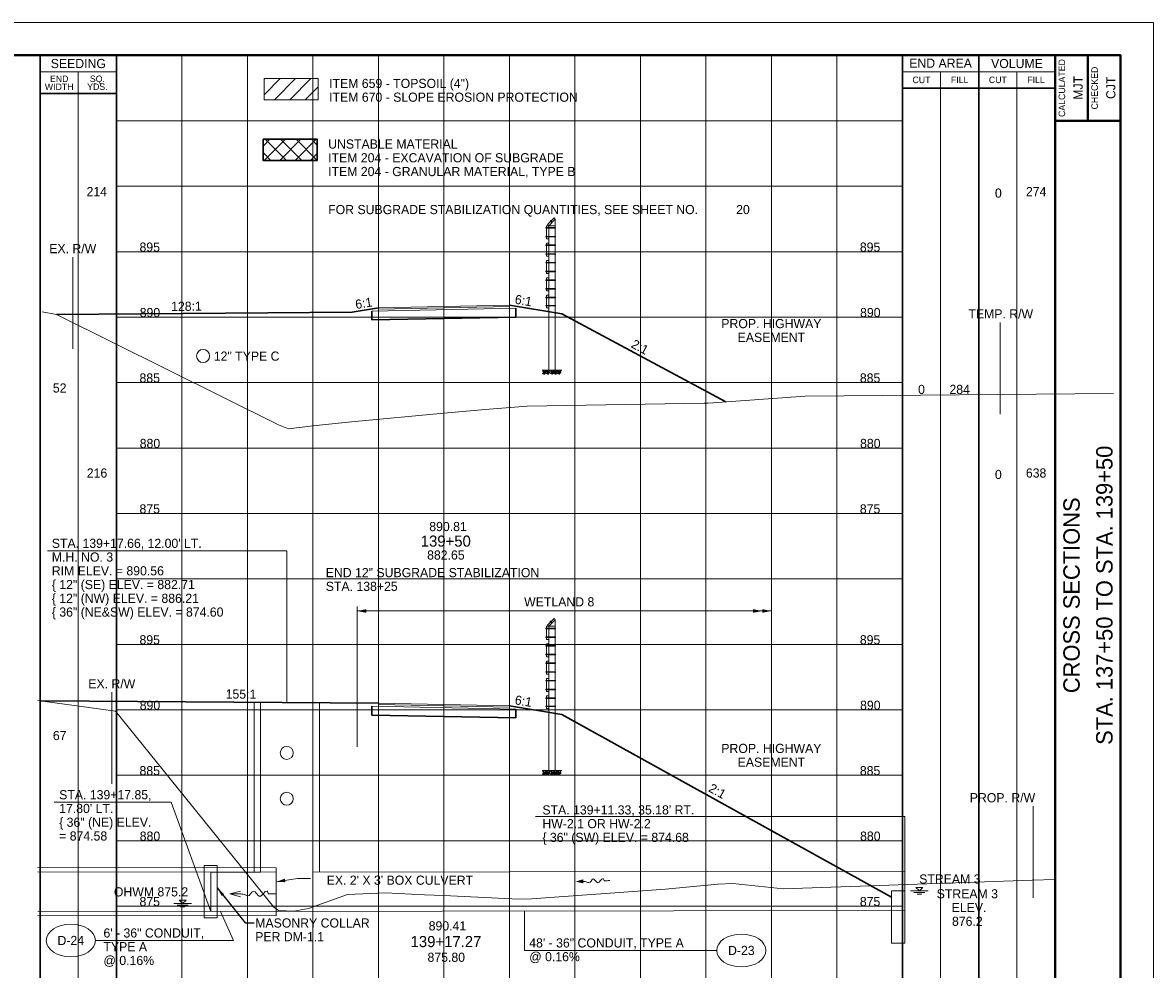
# Paper-space layout 'Layout1' of a CAD drawing. Header units: feet. Extents: x -1005 to 2379, y -670 to 6548.
# Tile 62 of 69: x 74 to 160, y 3945 to 4018. Entities that reach past the tile are written whole.
import ezdxf
from ezdxf.enums import TextEntityAlignment as Align

# ---------------------------------------------------------------- set-up
doc = ezdxf.new("R2010")
doc.units = ezdxf.units.FT
doc.header["$LTSCALE"] = 5
doc.header["$MEASUREMENT"] = 0
for name, pattern in [('DGN Style 2', [150.837143, 90.502286, -60.334857]), ('DGN Style 3', [211.172, 150.837143, -60.334857]), ('DGN Style 5', [105.586, 45.251143, -60.334857]), ('esmtmppr', [5.45, 1, -0.225, -0.225, 4]), ('esmtshpr', [5.35, 1, -0.175, -0.175, 4]), ('fencepr', [1, 0.925, 0.075]), ('rowex', [4.85, 0.8, -0.375, -0.375, 0.8, -0.3, 0.8, -0.3, 0.8, -0.3]), ('rowpr', [5.45, 1, -0.225, -0.225, 4])]:
    doc.linetypes.add(name, pattern=pattern)
for name, color, linetype, lineweight in [('DR_P_Erosion_Control', 7, 'Continuous', 13), ('DR_P_Flow_Arrow', 151, 'Continuous', 13), ('DR_P_Storm_Sewer', 151, 'Continuous', 13), ('DR_P_Text', 7, 'Continuous', 13), ('DR_X_Flow_Arrow', 151, 'Continuous', 0), ('DR_X_Storm_Sewer', 151, 'DGN Style 5', 0), ('DR_X_Text', 7, 'Continuous', 0), ('EV_Ecological_Text', 7, 'Continuous', 13), ('PV_P_Text', 7, 'Continuous', 13), ('RD_P_Cells', 7, 'Continuous', 0), ('RD_P_Fence', 230, 'fencepr', 13), ('RW_P_Esmt_SH', 193, 'esmtshpr', 40), ('RW_P_Esmt_TMP', 193, 'esmtmppr', 40), ('RW_P_Fee_RW', 193, 'rowpr', 40), ('RW_X_Fee_RW', 6, 'rowex', 30), ('SH_Border', 7, 'Continuous', 40), ('SH_Data', 7, 'Continuous', 0), ('SH_Major_Grid_Line', 254, 'Continuous', 13), ('SH_Text', 7, 'Continuous', 13), ('TX_P_20', 7, 'Continuous', 13), ('TX_P_5', 7, 'Continuous', 13), ('TX_X_5', 7, 'Continuous', 0), ('XS_P_Finished_Grade', 3, 'Continuous', 30), ('XS_P_Pavt_Surface', 251, 'Continuous', 13), ('XS_P_Subgrade', 4, 'Continuous', 30), ('XS_P_Undercut', 230, 'Continuous', 30), ('XS_X_Ground_Line', 3, 'DGN Style 2', 13)]:
    doc.layers.add(name, color=color, linetype=linetype, lineweight=lineweight)
doc.layers.add('SH_Cut_Line', color=7, linetype='DGN Style 3', lineweight=0, plot=False)
doc.layers.add('XS_P_Pavt_Layers', color=251, linetype='Continuous', lineweight=0, transparency=0.5)
doc.styles.add('Slanted-Normal LS 0.50', font='font31.shx', dxfattribs={"height": 0.14})
doc.styles.add('Slanted-Sub Title', font='font31.shx', dxfattribs={"height": 0.17})
doc.styles.add('Style-font30', font='font30.shx')
doc.styles.add('Style-font31', font='font31.shx')
doc.styles.add('Style-font70', font='font70.shx')
doc.dimstyles.get("Standard").update_dxf_attribs({"dimtxt": 0.18, "dimasz": 0.18, "dimexe": 0.18, "dimexo": 0.0625, "dimgap": 0.09, "dimtad": 0, "dimtih": 1, "dimtoh": 1, "dimdec": 4, "dimzin": 0, "dimdsep": 46, "dimtxsty": 'Standard', "dimcen": 0.09, "dimadec": 0, "dimazin": 0, "dimtfac": 1, "dimtdec": 4, "dimtofl": 0, "dimtmove": 0, "dimatfit": 3, "dimfxl": 1, "dimtolj": 1, "dimtzin": 0, "dimarcsym": 0})

# ---------------------------------------------------------------- blocks, each defined once
blk = doc.blocks.new('XS POINT_387')
at = {"layer": 'RW_X_Fee_RW', "linetype": 'DGN Style 3', "lineweight": 0}
blk.add_line((0, 3.5), (0, -3.5), dxfattribs=at)
blk = doc.blocks.new('GPKLBL_343')
at = {"layer": 'TX_P_5', "linetype": 'Continuous', "insert": (-0.386, 1.304), "char_height": 0.7, "attachment_point": 1, "rotation": 333.43495, "line_spacing_factor": 0.6, "style": 'Style-font31'}
blk.add_mtext('2:1', dxfattribs=at)
blk = doc.blocks.new('GPKLBL_344')
at = {"layer": 'TX_P_5', "linetype": 'Continuous', "insert": (1.209, 0.965), "char_height": 0.7, "attachment_point": 1, "rotation": 359.6311, "line_spacing_factor": 0.6, "style": 'Style-font31'}
blk.add_mtext('155:1', dxfattribs=at)
blk = doc.blocks.new('DFL-X_4')
at = {"layer": 'DR_X_Flow_Arrow', "color": 151, "linetype": 'Continuous', "lineweight": 0, "flags": 128}
blk.add_lwpolyline([(-0.08, -0.0214), (0, 0), (-0.08, 0.0215)], dxfattribs=at)
at = {"layer": 'DR_X_Flow_Arrow', "color": 151, "linetype": 'Continuous', "lineweight": 0}
blk.add_open_spline([(0, 0), (-0.0277, 0.0001), (-0.0554, 0.0002), (-0.0831, 0.0002), (-0.0943, 0.0003), (-0.1051, 0.005), (-0.116, 0.0077), (-0.1231, 0.0095), (-0.131, 0.0131), (-0.1368, 0.015), (-0.1515, 0.0198), (-0.165, -0.0203), (-0.1792, -0.0217), (-0.1954, -0.0234), (-0.2116, 0.0181), (-0.2278, 0.0195), (-0.2454, 0.0211), (-0.2657, -0.0279), (-0.2837, -0.0217), (-0.2903, -0.0195), (-0.2867, 0.0007), (-0.2951, 0.0006), (-0.3134, 0.0004), (-0.3317, 0.0002), (-0.35, 0)], degree=3, knots=[0, 0, 0, 0, 0.203531, 0.203531, 0.203531, 0.286234, 0.286234, 0.286234, 0.340272, 0.340272, 0.340272, 0.477755, 0.477755, 0.477755, 0.633727, 0.633727, 0.633727, 0.804111, 0.804111, 0.804111, 0.865463, 0.865463, 0.865463, 1, 1, 1, 1], dxfattribs=at)
blk = doc.blocks.new('DFL-P_39')
at = {"layer": 'DR_P_Flow_Arrow', "color": 151, "linetype": 'Continuous', "lineweight": 13}
blk.add_open_spline([(-0.08, 0), (-0.081, 0), (-0.082, 0), (-0.083, 0), (-0.094, 0), (-0.105, 0.005), (-0.116, 0.008), (-0.123, 0.01), (-0.13, 0.013), (-0.137, 0.015), (-0.153, 0.02), (-0.165, -0.02), (-0.179, -0.022), (-0.196, -0.023), (-0.211, 0.018), (-0.228, 0.019), (-0.246, 0.021), (-0.266, -0.028), (-0.284, -0.022), (-0.29, -0.02), (-0.287, 0.001), (-0.295, 0.001), (-0.313, 0), (-0.332, 0), (-0.35, 0)], degree=3, knots=[0, 0, 0, 0, 0.009646, 0.009646, 0.009646, 0.112481, 0.112481, 0.112481, 0.179673, 0.179673, 0.179673, 0.350625, 0.350625, 0.350625, 0.544565, 0.544565, 0.544565, 0.756426, 0.756426, 0.756426, 0.832712, 0.832712, 0.832712, 1, 1, 1, 1], dxfattribs=at)
at = {"layer": 'DR_P_Flow_Arrow', "color": 151, "linetype": 'Continuous', "lineweight": 0, "extrusion": (0, 0, -1)}
blk.add_solid([(0.08, 0.021), (0, 0), (0.08, -0.021)], dxfattribs=at)
blk = doc.blocks.new('GPKLBL_345')
at = {"layer": 'TX_P_5', "linetype": 'Continuous', "insert": (-0.511, 0.978), "char_height": 0.7, "attachment_point": 1, "rotation": 350.53768, "line_spacing_factor": 0.6, "style": 'Style-font31'}
blk.add_mtext('6:1', dxfattribs=at)
blk = doc.blocks.new('XS POINT_388')
at = {"layer": 'RW_P_Esmt_SH', "linetype": 'Continuous', "lineweight": 13}
blk.add_line((0, 3.5), (0, -3.5), dxfattribs=at)
blk = doc.blocks.new('XS POINT_389')
at = {"layer": 'RW_P_Fee_RW', "linetype": 'Continuous', "lineweight": 13}
blk.add_line((0, 3.5), (0, -3.5), dxfattribs=at)
blk = doc.blocks.new('WSELEV_9')
at = {"layer": 'DR_X_Storm_Sewer', "linetype": 'Continuous'}
for p, q in [((-0.135, 0), (0.135, 0)), ((0, 0), (-0.053, 0.053)), ((-0.053, 0.053), (0.053, 0.053)), ((0, 0), (0.053, 0.053)), ((-0.085, -0.025), (0.085, -0.025)), ((-0.035, -0.05), (0.035, -0.05))]:
    blk.add_line(p, q, dxfattribs=at)
blk = doc.blocks.new('WSELEV_10')
at = {"layer": 'DR_X_Storm_Sewer', "linetype": 'Continuous'}
for p, q in [((-0.135, 0), (0.135, 0)), ((0, 0), (-0.053, 0.053)), ((-0.053, 0.053), (0.053, 0.053)), ((0, 0), (0.053, 0.053)), ((-0.085, -0.025), (0.085, -0.025)), ((-0.035, -0.05), (0.035, -0.05))]:
    blk.add_line(p, q, dxfattribs=at)
blk = doc.blocks.new('RCP')
at = {"layer": 'RD_P_Cells'}
for points, knots in [([(0.02, 0.09), (0.03, 0.1), (0.05, 0.11), (0.07, 0.11), (0.07, 0.12), (0.08, 0.1), (0.08, 0.09), (0.08, 0.08), (0.07, 0.07), (0.06, 0.06), (0.05, 0.05), (0.02, 0.04), (0.02, 0.05), (0.01, 0.06), (0.01, 0.07), (0.01, 0.08), (0.01, 0.08), (0.01, 0.08), (0.01, 0.09), (0.02, 0.09), (0.02, 0.09), (0.02, 0.09)], [0, 0, 0, 0, 0.258176, 0.258176, 0.258176, 0.385117, 0.385117, 0.385117, 0.555016, 0.555016, 0.555016, 0.785627, 0.785627, 0.785627, 0.908123, 0.908123, 0.908123, 0.969027, 0.969027, 0.969027, 1, 1, 1, 1]), ([(0.05, 0.33), (0.06, 0.33), (0.06, 0.34), (0.07, 0.34), (0.08, 0.35), (0.09, 0.35), (0.1, 0.35), (0.11, 0.35), (0.12, 0.35), (0.12, 0.34), (0.13, 0.33), (0.13, 0.33), (0.13, 0.32), (0.12, 0.31), (0.12, 0.3), (0.11, 0.29), (0.1, 0.28), (0.09, 0.28), (0.08, 0.28), (0.07, 0.28), (0.05, 0.27), (0.04, 0.28), (0.04, 0.29), (0.03, 0.29), (0.03, 0.3), (0.03, 0.31), (0.04, 0.32), (0.04, 0.32), (0.04, 0.32), (0.04, 0.33), (0.05, 0.33)], [0, 0, 0, 0, 0.107172, 0.107172, 0.107172, 0.224609, 0.224609, 0.224609, 0.311187, 0.311187, 0.311187, 0.390245, 0.390245, 0.390245, 0.521508, 0.521508, 0.521508, 0.650159, 0.650159, 0.650159, 0.785017, 0.785017, 0.785017, 0.874079, 0.874079, 0.874079, 0.953282, 0.953282, 0.953282, 1, 1, 1, 1]), ([(0.16, 0.26), (0.17, 0.26), (0.19, 0.27), (0.2, 0.27), (0.22, 0.27), (0.22, 0.25), (0.23, 0.23), (0.23, 0.22), (0.23, 0.2), (0.22, 0.19), (0.2, 0.18), (0.19, 0.17), (0.17, 0.17), (0.16, 0.16), (0.14, 0.16), (0.13, 0.17), (0.12, 0.17), (0.11, 0.18), (0.11, 0.18), (0.1, 0.2), (0.1, 0.22), (0.11, 0.23), (0.11, 0.24), (0.12, 0.24), (0.13, 0.25), (0.13, 0.25), (0.14, 0.26), (0.15, 0.26), (0.15, 0.26), (0.15, 0.26), (0.16, 0.26)], [0, 0, 0, 0, 0.126661, 0.126661, 0.126661, 0.253188, 0.253188, 0.253188, 0.368171, 0.368171, 0.368171, 0.509113, 0.509113, 0.509113, 0.63015, 0.63015, 0.63015, 0.70369, 0.70369, 0.70369, 0.826515, 0.826515, 0.826515, 0.907901, 0.907901, 0.907901, 0.976801, 0.976801, 0.976801, 1, 1, 1, 1]), ([(0.16, 0.11), (0.17, 0.11), (0.18, 0.11), (0.19, 0.12), (0.21, 0.12), (0.23, 0.12), (0.25, 0.1), (0.26, 0.09), (0.26, 0.07), (0.26, 0.06), (0.25, 0.05), (0.24, 0.03), (0.23, 0.02), (0.21, 0), (0.18, 0), (0.16, 0.01), (0.15, 0.02), (0.13, 0.03), (0.13, 0.05), (0.12, 0.06), (0.13, 0.07), (0.14, 0.08), (0.14, 0.09), (0.14, 0.09), (0.15, 0.1), (0.15, 0.1), (0.15, 0.1), (0.16, 0.11)], [0, 0, 0, 0, 0.098896, 0.098896, 0.098896, 0.24332, 0.24332, 0.24332, 0.355319, 0.355319, 0.355319, 0.496743, 0.496743, 0.496743, 0.673566, 0.673566, 0.673566, 0.816859, 0.816859, 0.816859, 0.906168, 0.906168, 0.906168, 0.969895, 0.969895, 0.969895, 1, 1, 1, 1]), ([(0.29, 0.35), (0.3, 0.35), (0.31, 0.36), (0.32, 0.36), (0.34, 0.36), (0.34, 0.33), (0.34, 0.32), (0.33, 0.31), (0.32, 0.3), (0.31, 0.3), (0.3, 0.29), (0.28, 0.29), (0.27, 0.3), (0.27, 0.31), (0.27, 0.32), (0.27, 0.33), (0.27, 0.33), (0.28, 0.34), (0.28, 0.34), (0.28, 0.35), (0.28, 0.35), (0.29, 0.35)], [0, 0, 0, 0, 0.188286, 0.188286, 0.188286, 0.356428, 0.356428, 0.356428, 0.541746, 0.541746, 0.541746, 0.732506, 0.732506, 0.732506, 0.852511, 0.852511, 0.852511, 0.937171, 0.937171, 0.937171, 1, 1, 1, 1]), ([(0.31, 0.2), (0.32, 0.21), (0.33, 0.21), (0.34, 0.22), (0.35, 0.22), (0.36, 0.2), (0.36, 0.18), (0.37, 0.17), (0.36, 0.16), (0.35, 0.14), (0.34, 0.13), (0.33, 0.13), (0.32, 0.12), (0.31, 0.12), (0.3, 0.12), (0.29, 0.13), (0.28, 0.14), (0.27, 0.15), (0.27, 0.16), (0.28, 0.17), (0.28, 0.19), (0.29, 0.19), (0.29, 0.2), (0.3, 0.2), (0.31, 0.2)], [0, 0, 0, 0, 0.135762, 0.135762, 0.135762, 0.276579, 0.276579, 0.276579, 0.425633, 0.425633, 0.425633, 0.565886, 0.565886, 0.565886, 0.678149, 0.678149, 0.678149, 0.814077, 0.814077, 0.814077, 0.922173, 0.922173, 0.922173, 1, 1, 1, 1])]:
    blk.add_open_spline(points, degree=3, knots=knots, dxfattribs=at)
blk = doc.blocks.new('XS POINT_390')
at = {"layer": 'RW_X_Fee_RW', "linetype": 'DGN Style 3', "lineweight": 0}
blk.add_line((0, 3.5), (0, -3.5), dxfattribs=at)
blk = doc.blocks.new('GPKLBL_346')
at = {"layer": 'TX_P_5', "linetype": 'Continuous', "extrusion": (0, 0, -1), "insert": (-0.462, 0.97), "char_height": 0.7, "attachment_point": 3, "text_direction": (-0.986394, 0.164399, 0), "line_spacing_factor": 0.6, "style": 'Style-font31'}
blk.add_mtext('6:1', dxfattribs=at)
blk = doc.blocks.new('GPKLBL_347')
at = {"layer": 'TX_P_5', "linetype": 'Continuous', "insert": (-1.094, 1.658), "char_height": 0.7, "attachment_point": 1, "rotation": 331.81888, "line_spacing_factor": 0.6, "style": 'Style-font31'}
blk.add_mtext('2:1', dxfattribs=at)
blk = doc.blocks.new('GPKLBL_348')
at = {"layer": 'TX_P_5', "linetype": 'Continuous', "insert": (-0.511, 0.978), "char_height": 0.7, "attachment_point": 1, "rotation": 350.53768, "line_spacing_factor": 0.6, "style": 'Style-font31'}
blk.add_mtext('6:1', dxfattribs=at)
blk = doc.blocks.new('GPKLBL_349')
at = {"layer": 'TX_P_5', "linetype": 'Continuous', "insert": (-2.543, 0.88), "char_height": 0.7, "attachment_point": 1, "rotation": 0.44807, "line_spacing_factor": 0.9, "style": 'Style-font31'}
blk.add_mtext('128:1', dxfattribs=at)
blk = doc.blocks.new('XS POINT_391')
at = {"layer": 'RW_P_Esmt_SH', "linetype": 'Continuous', "lineweight": 13}
blk.add_line((0, 3.5), (0, -3.5), dxfattribs=at)
blk = doc.blocks.new('XS POINT_392')
at = {"layer": 'RW_P_Esmt_TMP', "linetype": 'Continuous', "lineweight": 13}
blk.add_line((0, 3.5), (0, -3.5), dxfattribs=at)

psp = doc.layouts.get("Layout1")

# ---------------------------------------------------------------- hatches: boundary and pattern name
at = {"layer": 'DR_P_Erosion_Control'}
h = psp.add_hatch(dxfattribs=at)
h.set_pattern_fill('HATCH', color=256, style=0, pattern_type=2)
h.set_pattern_definition([(45, (100.7339, 4012.37785), (-0.589255, 0.589255), [])])
h.paths.add_polyline_path([(92.1, 4011.603), (96.24, 4011.603), (96.24, 4013.218), (92.1, 4013.218)])
at = {"layer": 'XS_P_Undercut', "lineweight": 0}
h = psp.add_hatch(dxfattribs=at)
h.set_pattern_fill('CROSSHATCH', color=256, style=0, pattern_type=2)
h.set_pattern_definition([(45, (95.3124, 4003.1025), (-0.58926, 0.58926), []), (315, (95.3124, 4003.1025), (0.58926, 0.58926), [])])
h.paths.add_polyline_path([(92.024, 4006.973), (96.165, 4006.973), (96.165, 4008.588), (92.024, 4008.588)])

# ---------------------------------------------------------------- linework, layer by layer
at = {"layer": 'DR_P_Erosion_Control', "flags": 128}
for points in [[(92.1, 4013.218), (96.24, 4013.218), (96.24, 4011.603), (92.1, 4011.603), (92.1, 4013.218)], [(92.1, 4011.603), (96.24, 4011.603), (96.24, 4013.218), (92.1, 4013.218), (92.1, 4011.603)]]:
    psp.add_lwpolyline(points, close=True, dxfattribs=at)
at = {"layer": 'DR_P_Storm_Sewer'}
for p, q in [((91.333, 3965.555), (91.333, 3952.602)), ((91.333, 3965.555), (96.333, 3965.555)), ((91.833, 3965.555), (91.833, 3952.603)), ((95.832, 3965.555), (95.832, 3952.609)), ((96.333, 3965.555), (96.333, 3952.609)), ((87.522, 3953.102), (87.522, 3949.102)), ((87.522, 3953.102), (88.522, 3953.1)), ((88.013, 3952.597), (91.823, 3952.602)), ((88.022, 3952.598), (88.022, 3949.598)), ((88.522, 3953.1), (88.522, 3949.1)), ((95.823, 3952.609), (141.003, 3952.679)), ((141.012, 3952.679), (141.012, 3949.68)), ((140.013, 3951.179), (141.012, 3951.179)), ((140.013, 3947.179), (140.013, 3951.179)), ((141.012, 3947.179), (141.012, 3951.179)), ((87.522, 3949.102), (88.522, 3949.1)), ((88.022, 3949.598), (141.012, 3949.68)), ((141.012, 3947.179), (140.013, 3947.179))]:
    psp.add_line(p, q, dxfattribs=at)
for centre in [(87.443, 3992.03), (93.833, 3961.71), (93.833, 3958.21)]:
    psp.add_circle(centre, 0.5, dxfattribs=at)
at = {"layer": 'DR_P_Text'}
for p, q in [((75.558, 3977.153), (93.833, 3977.153)), ((93.833, 3965.555), (93.833, 3977.153)), ((76.081, 3957.945), (85.011, 3957.945)), ((88.022, 3949.598), (85.011, 3957.945)), ((112.818, 3956.849), (141.012, 3956.849)), ((141.012, 3952.679), (141.012, 3956.849)), ((89.767, 3947.378), (88.776, 3949.599)), ((111.972, 3946.618), (111.972, 3949.635)), ((79.216, 3947.378), (89.767, 3947.378)), ((111.972, 3946.618), (126.663, 3946.618))]:
    psp.add_line(p, q, dxfattribs=at)
at = {"layer": 'DR_P_Text', "color": 97, "linetype": 'Continuous', "lineweight": 0}
for p in [(93.022, 3951.855), (95.646, 3952.121)]:
    psp.add_line(p, (94.654, 3952.121), dxfattribs=at)
at = {"layer": 'DR_P_Text', "color": 7, "linetype": 'Continuous', "lineweight": 13}
for centre in [(77.341, 3947.378), (128.538, 3946.618)]:
    psp.add_ellipse(centre, major_axis=(1.875, 0), ratio=0.666667, dxfattribs=at)
at = {"layer": 'DR_P_Text', "color": 4, "linetype": 'Continuous', "lineweight": 0}
psp.add_solid([(93.736, 3951.83), (93.022, 3951.855), (93.691, 3952.106)], dxfattribs=at)
at = {"layer": 'DR_X_Storm_Sewer'}
for p, q in [((74.828, 3952.951), (93.023, 3952.923)), ((74.828, 3952.618), (93.022, 3952.59)), ((93.022, 3952.923), (93.022, 3949.257)), ((74.828, 3949.618), (93.022, 3949.59)), ((74.828, 3949.285), (93.022, 3949.257))]:
    psp.add_line(p, q, dxfattribs=at)
at = {"layer": 'EV_Ecological_Text', "color": 97, "linetype": 'Continuous', "lineweight": 0}
for p, q in [((99.207, 3962.185), (99.207, 3972.9)), ((99.207, 3972.55), (130.833, 3972.55))]:
    psp.add_line(p, q, dxfattribs=at)
at = {"layer": 'EV_Ecological_Text', "color": 4, "linetype": 'Continuous', "lineweight": 0}
psp.add_solid([(99.907, 3972.41), (99.207, 3972.55), (99.907, 3972.69)], dxfattribs=at)
at = {"layer": 'EV_Ecological_Text', "color": 4, "linetype": 'Continuous', "lineweight": 0, "extrusion": (0, 0, -1)}
for points in [[(-129.433, 3972.69), (-130.133, 3972.55), (-129.433, 3972.41)], [(-130.133, 3972.69), (-130.833, 3972.55), (-130.133, 3972.41)]]:
    psp.add_solid(points, dxfattribs=at)
at = {"layer": 'RD_P_Fence', "linetype": 'Continuous'}
for p, q in [((114.24, 4002.579), (113.74, 4002.079)), ((114.332, 4001.842), (113.625, 4001.842)), ((114.332, 4001.8), (113.625, 4001.8)), ((113.666, 4001.863), (113.645, 4001.863)), ((113.645, 4001.78), (113.645, 4001.863)), ((113.666, 4001.78), (113.645, 4001.78)), ((113.832, 4001.986), (113.666, 4001.986)), ((113.666, 4000.986), (113.666, 4001.986)), ((114.332, 4002.486), (113.832, 4001.986)), ((113.832, 4001.986), (113.832, 3990.957)), ((114.332, 4001.986), (113.832, 4001.986)), ((113.946, 4002.314), (114.004, 4002.373)), ((114.089, 4002.201), (113.946, 4002.343)), ((113.96, 4002.3), (113.946, 4002.314)), ((114.118, 4002.23), (113.976, 4002.372)), ((114.019, 4002.358), (114.004, 4002.373)), ((114.332, 4002.486), (114.332, 3990.957)), ((114.332, 4001.172), (113.625, 4001.172)), ((114.332, 4001.13), (113.625, 4001.13)), ((113.666, 4001.193), (113.645, 4001.193)), ((113.645, 4001.11), (113.645, 4001.193)), ((113.666, 4001.11), (113.645, 4001.11)), ((113.832, 4000.986), (113.666, 4000.986)), ((114.332, 4000.512), (113.625, 4000.512)), ((114.332, 4000.47), (113.625, 4000.47)), ((113.666, 4000.533), (113.645, 4000.533)), ((113.645, 4000.45), (113.645, 4000.533)), ((113.666, 4000.45), (113.645, 4000.45)), ((113.832, 4000.656), (113.666, 4000.656)), ((113.666, 3999.656), (113.666, 4000.656)), ((114.332, 3999.842), (113.625, 3999.842)), ((114.332, 3999.8), (113.625, 3999.8)), ((114.332, 3999.182), (113.625, 3999.182)), ((114.332, 3999.14), (113.625, 3999.14)), ((113.666, 3999.863), (113.645, 3999.863)), ((113.645, 3999.78), (113.645, 3999.863)), ((113.666, 3999.78), (113.645, 3999.78)), ((113.666, 3999.203), (113.645, 3999.203)), ((113.645, 3999.12), (113.645, 3999.203)), ((113.666, 3999.12), (113.645, 3999.12)), ((113.832, 3999.656), (113.666, 3999.656)), ((113.832, 3999.326), (113.666, 3999.326)), ((113.666, 3998.326), (113.666, 3999.326)), ((114.332, 3998.512), (113.625, 3998.512)), ((114.332, 3998.47), (113.625, 3998.47)), ((113.666, 3998.533), (113.645, 3998.533)), ((113.645, 3998.45), (113.645, 3998.533)), ((113.666, 3998.45), (113.645, 3998.45)), ((113.832, 3998.326), (113.666, 3998.326)), ((114.332, 3997.852), (113.625, 3997.852)), ((114.332, 3997.81), (113.625, 3997.81)), ((113.666, 3997.873), (113.645, 3997.873)), ((113.645, 3997.79), (113.645, 3997.873)), ((113.666, 3997.79), (113.645, 3997.79)), ((113.832, 3997.996), (113.666, 3997.996)), ((113.666, 3996.996), (113.666, 3997.996)), ((114.332, 3997.182), (113.625, 3997.182)), ((114.332, 3997.14), (113.625, 3997.14)), ((114.332, 3996.522), (113.625, 3996.522)), ((113.666, 3997.203), (113.645, 3997.203)), ((113.645, 3997.12), (113.645, 3997.203)), ((113.666, 3997.12), (113.645, 3997.12)), ((113.666, 3996.543), (113.645, 3996.543)), ((113.645, 3996.46), (113.645, 3996.543)), ((113.832, 3996.996), (113.666, 3996.996)), ((113.832, 3996.666), (113.666, 3996.666)), ((113.666, 3995.708), (113.666, 3996.666)), ((114.332, 3996.48), (113.625, 3996.48)), ((114.332, 3995.894), (113.625, 3995.894)), ((114.332, 3995.852), (113.625, 3995.852)), ((113.666, 3996.46), (113.645, 3996.46)), ((113.666, 3995.915), (113.645, 3995.915)), ((113.645, 3995.832), (113.645, 3995.915)), ((113.666, 3995.832), (113.645, 3995.832)), ((113.832, 3995.708), (113.666, 3995.708)), ((114.332, 3990.957), (113.832, 3990.957)), ((114.24, 3971.976), (113.74, 3971.476)), ((114.332, 3971.883), (113.832, 3971.383)), ((113.946, 3971.711), (114.004, 3971.77)), ((114.089, 3971.597), (113.946, 3971.74)), ((113.96, 3971.696), (113.946, 3971.711)), ((114.118, 3971.627), (113.976, 3971.769)), ((114.019, 3971.755), (114.004, 3971.77)), ((114.332, 3971.883), (114.332, 3960.354)), ((114.332, 3971.239), (113.625, 3971.239)), ((114.332, 3971.197), (113.625, 3971.197)), ((113.666, 3971.26), (113.645, 3971.26)), ((113.645, 3971.176), (113.645, 3971.26)), ((113.666, 3971.176), (113.645, 3971.176)), ((113.832, 3971.383), (113.666, 3971.383)), ((113.666, 3970.383), (113.666, 3971.383)), ((113.832, 3971.383), (113.832, 3960.354)), ((114.332, 3971.383), (113.832, 3971.383)), ((114.332, 3970.569), (113.625, 3970.569)), ((114.332, 3970.527), (113.625, 3970.527)), ((114.332, 3969.909), (113.625, 3969.909)), ((114.332, 3969.867), (113.625, 3969.867)), ((113.666, 3970.59), (113.645, 3970.59)), ((113.645, 3970.506), (113.645, 3970.59)), ((113.666, 3970.506), (113.645, 3970.506)), ((113.666, 3969.93), (113.645, 3969.93)), ((113.645, 3969.846), (113.645, 3969.93)), ((113.666, 3969.846), (113.645, 3969.846)), ((113.832, 3970.383), (113.666, 3970.383)), ((113.832, 3970.053), (113.666, 3970.053)), ((113.666, 3969.053), (113.666, 3970.053)), ((114.332, 3969.239), (113.625, 3969.239)), ((114.332, 3969.197), (113.625, 3969.197)), ((113.666, 3969.26), (113.645, 3969.26)), ((113.645, 3969.176), (113.645, 3969.26)), ((113.666, 3969.176), (113.645, 3969.176)), ((113.832, 3969.053), (113.666, 3969.053)), ((114.332, 3968.579), (113.625, 3968.579)), ((114.332, 3968.537), (113.625, 3968.537)), ((113.666, 3968.6), (113.645, 3968.6)), ((113.645, 3968.516), (113.645, 3968.6)), ((113.666, 3968.516), (113.645, 3968.516)), ((113.832, 3968.723), (113.666, 3968.723)), ((113.666, 3967.723), (113.666, 3968.723)), ((114.332, 3967.909), (113.625, 3967.909)), ((114.332, 3967.867), (113.625, 3967.867)), ((114.332, 3967.249), (113.625, 3967.249)), ((114.332, 3967.207), (113.625, 3967.207)), ((113.666, 3967.93), (113.645, 3967.93)), ((113.645, 3967.846), (113.645, 3967.93)), ((113.666, 3967.846), (113.645, 3967.846)), ((113.666, 3967.27), (113.645, 3967.27)), ((113.645, 3967.186), (113.645, 3967.27)), ((113.666, 3967.186), (113.645, 3967.186)), ((113.832, 3967.723), (113.666, 3967.723)), ((113.832, 3967.393), (113.666, 3967.393)), ((113.666, 3966.393), (113.666, 3967.393)), ((114.332, 3966.579), (113.625, 3966.579)), ((114.332, 3966.537), (113.625, 3966.537)), ((113.666, 3966.6), (113.645, 3966.6)), ((113.645, 3966.516), (113.645, 3966.6)), ((113.666, 3966.516), (113.645, 3966.516)), ((113.832, 3966.393), (113.666, 3966.393)), ((114.332, 3965.919), (113.625, 3965.919)), ((114.332, 3965.877), (113.625, 3965.877)), ((113.666, 3965.94), (113.645, 3965.94)), ((113.645, 3965.856), (113.645, 3965.94)), ((113.666, 3965.856), (113.645, 3965.856)), ((113.832, 3966.063), (113.666, 3966.063)), ((113.666, 3965.105), (113.666, 3966.063)), ((114.332, 3965.291), (113.625, 3965.291)), ((114.332, 3965.249), (113.625, 3965.249)), ((113.666, 3965.312), (113.645, 3965.312)), ((113.645, 3965.228), (113.645, 3965.312)), ((113.666, 3965.228), (113.645, 3965.228)), ((113.832, 3965.105), (113.666, 3965.105)), ((114.332, 3960.354), (113.832, 3960.354))]:
    psp.add_line(p, q, dxfattribs=at)
at = {"layer": 'RD_P_Fence'}
for p, q in [((114.332, 4002.486), (114.24, 4002.579)), ((113.625, 4001.8), (113.625, 4001.842)), ((113.832, 4001.986), (113.74, 4002.079)), ((113.946, 4002.343), (113.976, 4002.372)), ((113.625, 4001.13), (113.625, 4001.172)), ((113.625, 4000.47), (113.625, 4000.512)), ((113.625, 3999.8), (113.625, 3999.842)), ((113.625, 3999.14), (113.625, 3999.182)), ((113.625, 3998.47), (113.625, 3998.512)), ((113.625, 3997.81), (113.625, 3997.852)), ((113.625, 3997.14), (113.625, 3997.182)), ((113.625, 3996.48), (113.625, 3996.522)), ((113.625, 3995.852), (113.625, 3995.894)), ((113.832, 3971.383), (113.74, 3971.476)), ((113.946, 3971.74), (113.976, 3971.769)), ((114.332, 3971.883), (114.24, 3971.976)), ((113.625, 3971.197), (113.625, 3971.239)), ((113.625, 3970.527), (113.625, 3970.569)), ((113.625, 3969.867), (113.625, 3969.909)), ((113.625, 3969.197), (113.625, 3969.239)), ((113.625, 3968.537), (113.625, 3968.579)), ((113.625, 3967.867), (113.625, 3967.909)), ((113.625, 3967.207), (113.625, 3967.249)), ((113.625, 3966.537), (113.625, 3966.579)), ((113.625, 3965.877), (113.625, 3965.919)), ((113.625, 3965.249), (113.625, 3965.291))]:
    psp.add_line(p, q, dxfattribs=at)
at = {"layer": 'RD_P_Fence', "ltscale": 1.166667, "extrusion": (0, 0, -1)}
for centre in [(-114.318, 4001.821), (-114.318, 4001.151), (-114.318, 4000.491), (-114.318, 3999.821), (-114.318, 3999.161), (-114.318, 3998.491), (-114.318, 3997.831), (-114.318, 3997.161), (-114.318, 3996.501), (-114.318, 3995.873), (-114.318, 3971.218), (-114.318, 3970.548), (-114.318, 3969.888), (-114.318, 3969.218), (-114.318, 3968.558), (-114.318, 3967.888), (-114.318, 3967.228), (-114.318, 3966.558), (-114.318, 3965.898), (-114.318, 3965.27)]:
    psp.add_arc(centre, 0.03, 119.86589, 240.13411, dxfattribs=at)
at = {"layer": 'SH_Border', "color": 7, "linetype": 'Continuous', "lineweight": 40}
for p, q in [((152.5, 3910), (152.5, 4015)), ((155, 4015), (155, 4010)), ((152.5, 4010), (157.5, 4010))]:
    psp.add_line(p, q, dxfattribs=at)
at = {"layer": 'SH_Border', "color": 7, "linetype": 'Continuous', "lineweight": 40, "flags": 128}
psp.add_lwpolyline([(0, 4015), (157.5, 4015), (157.5, 3910), (0, 3910), (0, 4015)], close=True, dxfattribs=at)
at = {"layer": 'SH_Cut_Line', "color": 7, "linetype": 'DGN Style 3', "lineweight": 0, "flags": 128}
psp.add_lwpolyline([(-10, 3907.5), (160, 3907.5), (160, 4017.5), (-10, 4017.5), (-10, 3907.5)], close=True, dxfattribs=at)
at = {"layer": 'SH_Data', "color": 7, "linetype": 'Continuous', "lineweight": 30}
for p, q in [((75, 3910), (75, 4015)), ((80.832, 3910), (80.832, 4015)), ((140.833, 3910), (140.833, 4015)), ((146.667, 3910), (146.667, 4015)), ((80.832, 4012.083), (75, 4012.083)), ((140.833, 4012.5), (152.5, 4012.5))]:
    psp.add_line(p, q, dxfattribs=at)
at = {"layer": 'SH_Data', "color": 7, "linetype": 'Continuous', "lineweight": 0}
for p, q in [((80.832, 4013.75), (75, 4013.75)), ((140.833, 4013.75), (152.5, 4013.75))]:
    psp.add_line(p, q, dxfattribs=at)
at = {"layer": 'SH_Data', "color": 7, "linetype": 'Continuous', "lineweight": 13}
for p, q in [((77.916, 3910), (77.916, 4013.75)), ((143.75, 3910), (143.75, 4013.75)), ((149.583, 3910), (149.583, 4013.75))]:
    psp.add_line(p, q, dxfattribs=at)
at = {"layer": 'SH_Major_Grid_Line', "color": 254, "linetype": 'Continuous', "lineweight": 13}
for p, q in [((85.832, 3910), (85.832, 4015)), ((90.832, 3910), (90.832, 4015)), ((95.832, 3910), (95.832, 4015)), ((100.832, 3910), (100.832, 4015)), ((105.832, 3910), (105.832, 4015)), ((110.832, 3910), (110.832, 4015)), ((115.832, 3910), (115.832, 4015)), ((120.832, 3910), (120.832, 4015)), ((125.832, 3910), (125.832, 4015)), ((130.833, 3910), (130.833, 4015)), ((135.833, 3910), (135.833, 4015)), ((80.832, 4010), (140.833, 4010)), ((80.832, 4005), (140.833, 4005)), ((80.832, 4000), (140.833, 4000)), ((80.832, 3995), (140.833, 3995)), ((80.832, 3990), (140.833, 3990)), ((80.832, 3985), (140.833, 3985)), ((80.832, 3980), (140.833, 3980)), ((80.832, 3975), (140.833, 3975)), ((80.832, 3970), (140.833, 3970)), ((80.832, 3965), (140.833, 3965)), ((80.832, 3960), (140.833, 3960)), ((80.832, 3955), (140.833, 3955)), ((80.832, 3950), (140.833, 3950))]:
    psp.add_line(p, q, dxfattribs=at)
at = {"layer": 'XS_P_Finished_Grade'}
for p, q in [((98.833, 3995.38), (100.832, 3995.713)), ((114.832, 3995.246), (110.832, 3995.913)), ((98.833, 3995.38), (76.253, 3995.203)), ((114.832, 3995.246), (127.366, 3988.531)), ((100.832, 3965.51), (75.088, 3965.676)), ((114.832, 3964.643), (110.832, 3965.31)), ((140.013, 3950.679), (114.832, 3964.643))]:
    psp.add_line(p, q, dxfattribs=at)
at = {"layer": 'XS_P_Pavt_Layers', "color": 2, "lineweight": 13}
for p, q in [((100.332, 3995.453), (111.332, 3995.673)), ((100.832, 3995.609), (110.832, 3995.809)), ((111.332, 3965.05), (100.332, 3965.27)), ((110.832, 3965.206), (100.832, 3965.406))]:
    psp.add_line(p, q, dxfattribs=at)
at = {"layer": 'XS_P_Pavt_Surface', "color": 193}
for p, q in [((100.832, 3995.713), (110.832, 3995.913)), ((100.832, 3995.713), (100.832, 3995.463)), ((110.832, 3995.913), (110.832, 3995.663)), ((100.832, 3965.51), (100.832, 3965.26)), ((110.832, 3965.31), (100.832, 3965.51)), ((110.832, 3965.31), (110.832, 3965.06))]:
    psp.add_line(p, q, dxfattribs=at)
at = {"layer": 'XS_P_Subgrade'}
for p, q in [((111.332, 3995.673), (111.332, 3995.006)), ((100.332, 3995.453), (100.332, 3994.786)), ((100.332, 3994.786), (111.332, 3995.006)), ((100.332, 3965.27), (100.332, 3964.603)), ((111.332, 3964.383), (100.332, 3964.603)), ((111.332, 3965.05), (111.332, 3964.383))]:
    psp.add_line(p, q, dxfattribs=at)
at = {"layer": 'XS_P_Subgrade', "lineweight": 13}
for p, q in [((113.832, 3990.957), (113.325, 3990.957)), ((114.332, 3990.957), (114.825, 3990.957)), ((113.832, 3960.354), (113.325, 3960.354)), ((114.332, 3960.354), (114.825, 3960.354))]:
    psp.add_line(p, q, dxfattribs=at)
at = {"layer": 'XS_P_Undercut', "flags": 128}
psp.add_lwpolyline([(92.024, 4008.588), (96.165, 4008.588), (96.165, 4006.973), (92.024, 4006.973), (92.024, 4008.588)], close=True, dxfattribs=at)
at = {"layer": 'XS_P_Undercut', "lineweight": 0, "flags": 128}
psp.add_lwpolyline([(92.024, 4006.973), (96.165, 4006.973), (96.165, 4008.588), (92.024, 4008.588), (92.024, 4006.973)], close=True, dxfattribs=at)
at = {"layer": 'XS_X_Ground_Line', "flags": 128}
for points in [[(75.15, 3995.395), (76.253, 3995.203), (93.19, 3986.77), (93.964, 3986.458), (95.813, 3986.7), (98.771, 3986.998), (105.833, 3987.651), (109.278, 3987.969), (112.181, 3988.197), (125.702, 3988.431), (126.01, 3988.436), (133.42, 3988.957), (156.965, 3989.165)], [(74.828, 3965.711), (80.767, 3964.897), (92.837, 3949.922), (93.205, 3949.657), (94.372, 3949.608), (95.489, 3949.828), (98.46, 3950.882), (101.361, 3951.014), (104.344, 3950.876), (105.832, 3950.804), (111.531, 3950.529), (112.511, 3950.549), (122.755, 3951.311), (126.745, 3951.675), (127.9, 3951.736), (131.748, 3951.324), (150.749, 3951.979), (152.5, 3952.028)]]:
    psp.add_lwpolyline(points, dxfattribs=at)

# ---------------------------------------------------------------- block references
at = {"layer": 'DR_P_Flow_Arrow', "color": 151, "linetype": 'Continuous', "lineweight": 0, "xscale": 7.499999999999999, "yscale": 7.499999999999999, "zscale": 7.499999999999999, "rotation": 181.6089606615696}
psp.add_blockref('DFL-P_39', (115.877, 3951.879), dxfattribs=at)
at = {"layer": 'DR_X_Flow_Arrow', "color": 151, "linetype": 'Continuous', "lineweight": 0, "xscale": 10, "yscale": 10, "zscale": 10, "rotation": 180}
psp.add_blockref('DFL-X_4', (89.494, 3950.938), dxfattribs=at)
at = {"layer": 'DR_X_Storm_Sewer', "linetype": 'Continuous', "xscale": 5, "yscale": 5, "zscale": 5}
for name, p in [('WSELEV_9', (142.134, 3951.16)), ('WSELEV_10', (85.881, 3950.2))]:
    psp.add_blockref(name, p, dxfattribs=at)
at = {"layer": 'RD_P_Cells', "xscale": 0.75, "yscale": 0.75, "zscale": 0.75}
for p in [(113.355, 3990.644), (113.636, 3990.644), (113.953, 3990.644), (114.22, 3990.644), (114.495, 3990.644), (113.355, 3960.041), (113.636, 3960.041), (113.953, 3960.041), (114.22, 3960.041), (114.495, 3960.041)]:
    psp.add_blockref('RCP', p, dxfattribs=at)
at = {"layer": 'RW_P_Esmt_SH', "linetype": 'Continuous', "lineweight": 13}
for name, p in [('XS POINT_391', (130.833, 3989.357)), ('XS POINT_388', (130.832, 3956.901))]:
    psp.add_blockref(name, p, dxfattribs=at)
at = {"layer": 'RW_P_Esmt_TMP', "linetype": 'Continuous', "lineweight": 13}
psp.add_blockref('XS POINT_392', (148.292, 3991.097), dxfattribs=at)
at = {"layer": 'RW_P_Fee_RW', "linetype": 'Continuous', "lineweight": 13}
psp.add_blockref('XS POINT_389', (150.833, 3954.135), dxfattribs=at)
at = {"layer": 'RW_X_Fee_RW', "linetype": 'DGN Style 3', "lineweight": 0}
for name, p in [('XS POINT_390', (77.491, 3996.086)), ('XS POINT_387', (80.472, 3962.841))]:
    psp.add_blockref(name, p, dxfattribs=at)
at = {"layer": 'TX_P_5', "linetype": 'Continuous'}
for name, p in [('GPKLBL_348', (111.832, 3995.746)), ('GPKLBL_349', (87.543, 3995.291)), ('GPKLBL_347', (121.49, 3991.679)), ('GPKLBL_344', (87.96, 3965.593)), ('GPKLBL_345', (111.832, 3965.143))]:
    psp.add_blockref(name, p, dxfattribs=at)
at = {"layer": 'TX_P_5', "linetype": 'Continuous', "extrusion": (0, 0, -1)}
psp.add_blockref('GPKLBL_346', (-99.832, 3995.546), dxfattribs=at)
at = {"layer": 'TX_P_5', "linetype": 'Continuous', "rotation": 357.5538567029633}
psp.add_blockref('GPKLBL_343', (126.644, 3958.093), dxfattribs=at)

# ---------------------------------------------------------------- texts
at = {"layer": 'DR_P_Text', "style": 'Slanted-Normal LS 0.50'}
psp.add_text('12" TYPE C', height=0.7, dxfattribs=at).set_placement((88.26, 3992.37), align=Align.TOP_LEFT)
at = {"layer": 'DR_P_Text', "lineweight": 13, "style": 'Slanted-Normal LS 0.50'}
for s, p in [('D-24', (77.341, 3947.378)), ('D-23', (128.538, 3946.618))]:
    psp.add_text(s, height=0.7, dxfattribs=at).set_placement(p, align=Align.MIDDLE_CENTER)
at = {"layer": 'DR_P_Text', "char_height": 0.7, "attachment_point": 1, "line_spacing_factor": 0.9}
for s, insert, style in [('ITEM 659 - TOPSOIL (4")\\PITEM 670 - SLOPE EROSION PROTECTION', (97.068, 4013.204), 'Slanted-Sub Title'), ('UNSTABLE MATERIAL\\PITEM 204 - EXCAVATION OF SUBGRADE\\PITEM 204 - GRANULAR MATERIAL, TYPE B', (96.993, 4008.574), 'Slanted-Sub Title'), ('FOR SUBGRADE STABILIZATION QUANTITIES, SEE SHEET NO.', (96.993, 4003.568), 'Slanted-Sub Title'), ('20\\P', (128.143, 4003.568), 'Style-font31'), ('STA. 139+17.66, 12.00\' LT.\\PM.H. NO. 3\\PRIM ELEV. = 890.56\\P\\{ 12" (SE) ELEV. = 882.71\\P\\{ 12" (NW) ELEV. = 886.21\\P\\{ 36" (NE&SW) ELEV. = 874.60\\P\\P', (75.893, 3978.071), 'Slanted-Normal LS 0.50'), ('STA. 139+17.85,\\P17.80\' LT.\\P\\{ 36" (NE) ELEV.\\P= 874.58', (76.454, 3958.863), 'Slanted-Normal LS 0.50'), ('STA. 139+11.33, 35.18\' RT.\\PHW-2.1 OR HW-2.2\\P\\{ 36" (SW) ELEV. = 874.68', (113.351, 3957.704), 'Slanted-Normal LS 0.50'), ('MASONRY COLLAR\\PPER DM-1.1', (91.425, 3949.068), 'Slanted-Normal LS 0.50'), ('6\' - 36" CONDUIT,\\PTYPE A\\P@ 0.16%', (79.836, 3948.304), 'Slanted-Normal LS 0.50'), ('48\' - 36" CONDUIT, TYPE A\\P@ 0.16%', (112.345, 3947.544), 'Slanted-Normal LS 0.50')]:
    psp.add_mtext(s, dxfattribs=dict(at, insert=insert, style=style))
at = {"layer": 'DR_X_Text', "style": 'Style-font31'}
psp.add_text("EX. 2' X 3' BOX CULVERT", height=0.7, dxfattribs=at).set_placement((102.469, 3952.337), align=Align.TOP_CENTER)
at = {"layer": 'DR_X_Text', "char_height": 0.7, "attachment_point": 8, "style": 'Slanted-Normal LS 0.50'}
for s, insert, line_spacing_factor in [('OHWM 875.2', (83.467, 3950.734), 0.9), ('STREAM 3\\P ', (144.46, 3950.875), 0.72), ('STREAM 3\\P ELEV.\\P876.2', (145.795, 3948.486), 0.9)]:
    psp.add_mtext(s, dxfattribs=dict(at, insert=insert, line_spacing_factor=line_spacing_factor))
at = {"layer": 'EV_Ecological_Text', "color": 7, "linetype": 'Continuous', "lineweight": 0, "style": 'Slanted-Normal LS 0.50'}
psp.add_text('WETLAND 8', height=0.7, dxfattribs=at).set_placement((114.633, 3973.25), align=Align.MIDDLE_CENTER)
at = {"layer": 'PV_P_Text', "style": 'Slanted-Normal LS 0.50'}
psp.add_text(' 890.41', height=0.7, dxfattribs=at).set_placement((105.968, 3948.146), align=Align.CENTER)
at = {"layer": 'PV_P_Text', "insert": (106.014, 3978.642), "char_height": 0.7, "attachment_point": 8, "line_spacing_factor": 0.6, "style": 'Slanted-Normal LS 0.50'}
psp.add_mtext(' 890.81', dxfattribs=at)
at = {"layer": 'RW_P_Esmt_SH', "linetype": 'Continuous', "lineweight": 13, "char_height": 0.7, "attachment_point": 2, "line_spacing_factor": 0.9, "style": 'Style-font31'}
for insert in [(130.833, 3994.857), (130.832, 3962.401)]:
    psp.add_mtext('PROP. HIGHWAY\\PEASEMENT', dxfattribs=dict(at, insert=insert))
at = {"layer": 'RW_P_Esmt_TMP', "linetype": 'Continuous', "lineweight": 13, "style": 'Style-font31'}
psp.add_text('TEMP. R/W', height=0.7, dxfattribs=at).set_placement((148.345, 3995.597), align=Align.TOP_CENTER)
at = {"layer": 'RW_P_Fee_RW', "linetype": 'Continuous', "lineweight": 13, "style": 'Style-font31'}
psp.add_text('PROP. R/W', height=0.7, dxfattribs=at).set_placement((148.479, 3958.635), align=Align.TOP_CENTER)
at = {"layer": 'RW_X_Fee_RW', "linetype": 'Continuous', "lineweight": 0, "char_height": 0.7, "attachment_point": 2, "line_spacing_factor": 0.66, "style": 'Style-font31'}
for insert in [(77.491, 4000.586), (80.472, 3967.341)]:
    psp.add_mtext('EX. R/W\\P', dxfattribs=dict(at, insert=insert))
at = {"layer": 'SH_Data', "color": 7, "linetype": 'Continuous', "lineweight": 13, "style": 'Style-font30'}
for s, p in [('SEEDING', (77.918, 4014.375)), ('END AREA', (143.75, 4014.397)), ('VOLUME', (149.586, 4014.375))]:
    psp.add_text(s, height=0.7, dxfattribs=at).set_placement(p, align=Align.MIDDLE_CENTER)
at = {"layer": 'SH_Data', "color": 7, "linetype": 'Continuous', "lineweight": 0, "style": 'Style-font30'}
for s, p in [('CALCULATED', (152.762, 4012.5)), ('CHECKED', (155.262, 4012.5))]:
    psp.add_text(s, height=0.5, rotation=90, dxfattribs=at).set_placement(p, align=Align.TOP_CENTER)
for s, p in [('CUT', (142.293, 4013.125)), ('FILL', (145.209, 4013.125)), ('CUT', (148.127, 4013.125)), ('FILL', (151.042, 4013.125))]:
    psp.add_text(s, height=0.5, dxfattribs=at).set_placement(p, align=Align.MIDDLE_CENTER)
at = {"layer": 'SH_Data', "color": 7, "linetype": 'Continuous', "lineweight": 13, "style": 'Style-font30'}
for s, p in [('MJT', (154.6, 4012.518)), ('CJT', (157.1, 4012.518))]:
    psp.add_text(s, height=0.7, rotation=90, dxfattribs=at).set_placement(p, align=Align.CENTER)
at = {"layer": 'SH_Data', "style": 'Style-font70'}
psp.add_text('STA. 137+50 TO STA. 139+50', height=1.25, rotation=90, dxfattribs=at).set_placement((156.258, 3973.75), align=Align.MIDDLE_CENTER)
at = {"layer": 'SH_Data', "color": 7, "linetype": 'Continuous', "lineweight": 0, "style": 'Style-font70'}
psp.add_text('CROSS SECTIONS', height=1.25, rotation=90, dxfattribs=at).set_placement((153.75, 3973.75), align=Align.MIDDLE_CENTER)
at = {"layer": 'SH_Data', "color": 7, "linetype": 'Continuous', "lineweight": 0, "char_height": 0.7, "attachment_point": 5, "line_spacing_factor": 0.728571, "style": 'Style-font30'}
for s, insert in [('\\H0.714286x;END\\PWIDTH', (76.458, 4012.9)), ('\\H0.714286x;SQ.\\PYDS.', (79.374, 4012.9))]:
    psp.add_mtext(s, dxfattribs=dict(at, insert=insert))
at = {"layer": 'SH_Text', "style": 'Style-font31'}
for s, p in [('895', (83.369, 4000)), ('895', (138.369, 4000)), ('890', (83.386, 3995)), ('890', (138.386, 3995)), ('885', (83.369, 3990)), ('885', (138.369, 3990)), ('880', (83.386, 3985)), ('880', (138.386, 3985)), ('875', (83.369, 3980)), ('875', (138.369, 3980)), ('895', (83.369, 3970)), ('895', (138.369, 3970)), ('890', (83.386, 3965)), ('890', (138.386, 3965)), ('885', (83.369, 3960)), ('885', (138.369, 3960)), ('880', (83.386, 3955)), ('880', (138.386, 3955)), ('875', (83.369, 3950)), ('875', (138.369, 3950))]:
    psp.add_text(s, height=0.7, dxfattribs=at).set_placement(p, align=Align.CENTER)
at = {"layer": 'SH_Text', "insert": (96.81, 3975.833), "char_height": 0.7, "attachment_point": 1, "line_spacing_factor": 0.9, "style": 'Slanted-Sub Title'}
psp.add_mtext('END 12" SUBGRADE STABILIZATION\\PSTA. 138+25', dxfattribs=at)
at = {"layer": 'TX_P_20', "style": 'Slanted-Normal LS 0.50'}
for s, p in [('214', (79.327, 4004.59)), ('274', (151.049, 4004.59)), ('52', (76.494, 3989.59)), ('216', (79.344, 3983.093)), ('638', (151.046, 3983.093)), ('67', (76.494, 3963.036))]:
    psp.add_text(s, height=0.7, dxfattribs=at).set_placement(p, align=Align.MIDDLE_CENTER)
at = {"layer": 'TX_P_20', "char_height": 0.7, "attachment_point": 5, "line_spacing_factor": 0.6, "style": 'Slanted-Normal LS 0.50'}
for s, insert in [('0', (148.163, 4004.473)), ('0', (142.293, 3989.473)), ('284', (145.209, 3989.473)), ('0', (148.163, 3982.976))]:
    psp.add_mtext(s, dxfattribs=dict(at, insert=insert))
at = {"layer": 'TX_P_5', "style": 'Slanted-Sub Title'}
psp.add_text('139+17.27', height=0.85, dxfattribs=at).set_placement((105.988, 3947.296), align=Align.MIDDLE_CENTER)
at = {"layer": 'TX_P_5', "insert": (105.974, 3977.884), "char_height": 0.85, "attachment_point": 5, "line_spacing_factor": 0.6, "style": 'Slanted-Sub Title'}
psp.add_mtext('139+50 ', dxfattribs=at)
at = {"layer": 'TX_X_5', "style": 'Style-font31'}
for s, p in [('882.65', (105.98, 3977.176)), ('875.80', (106.01, 3946.446))]:
    psp.add_text(s, height=0.7, dxfattribs=at).set_placement(p, align=Align.TOP_CENTER)

# ---------------------------------------------------------------- leaders
at = {"layer": 'DR_P_Text', "color": 97, "linetype": 'Continuous', "lineweight": 0, "annotation_type": 0, "has_hookline": 1, "hookline_direction": 0, "text_width": 8.983}
psp.add_leader([(88.522, 3951.393), (90.655, 3948.718), (91.355, 3948.718)], dimstyle='Standard', override={"dimtxt": 0.14, "dimasz": 0.7, "dimgap": 0.07, "dimtad": 0, "dimtxsty": 'Slanted-Normal LS 0.50'}, dxfattribs=at)

doc.saveas('drawing.dxf')
